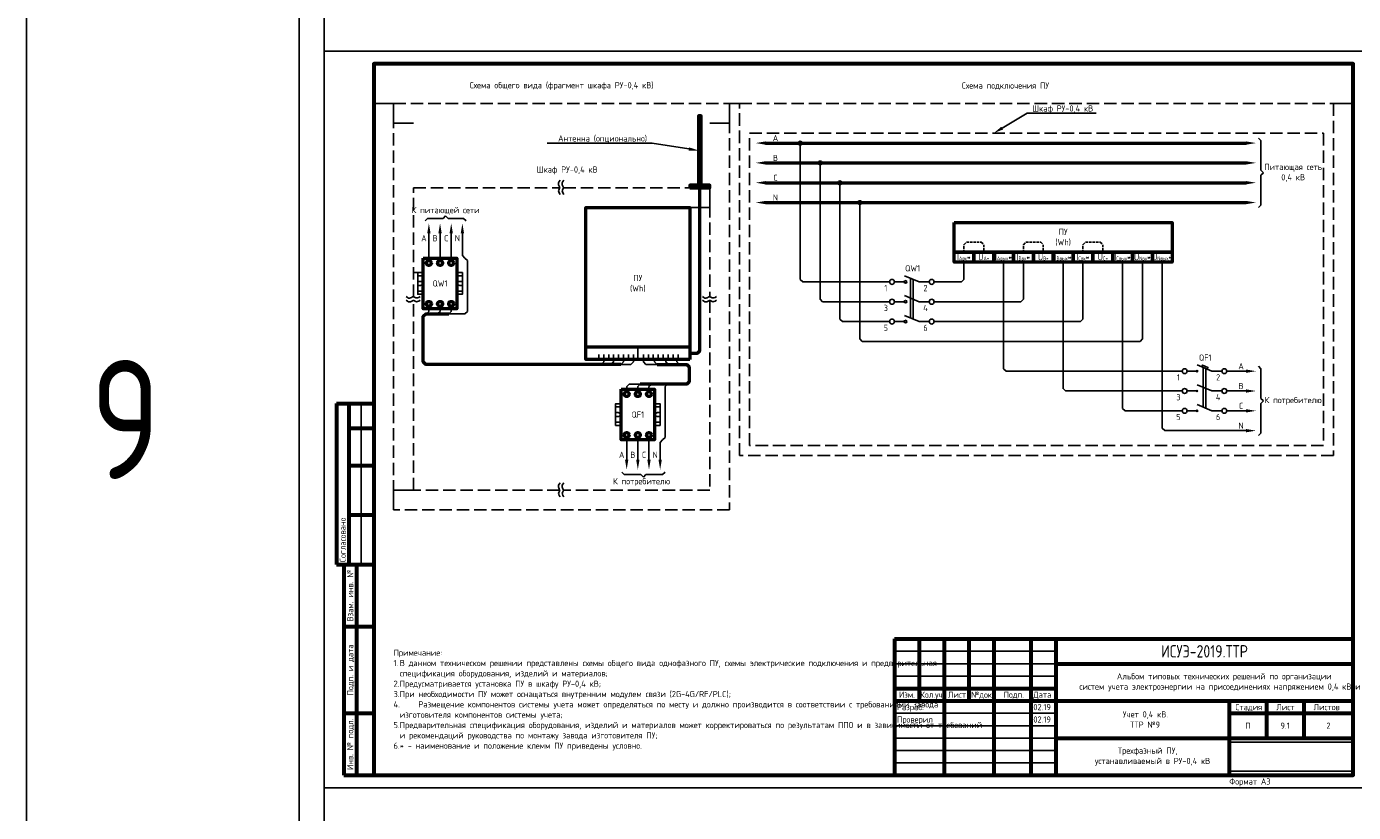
# Model space of a CAD drawing. Header units: millimetres. Extents: x -110 to 4101, y -10868 to 110.
# Tile 67 of 90: x -110 to 425, y -2853 to -2536. Entities that reach past the tile are written whole.
import ezdxf
from ezdxf import colors
from ezdxf.entities.mleader import LeaderData, LeaderLine
from ezdxf.enums import TextEntityAlignment as Align
from ezdxf.math import Vec2, Vec3

# ---------------------------------------------------------------- set-up
doc = ezdxf.new("R2010")
doc.units = ezdxf.units.MM
doc.linetypes.add('GOST2.303 4', pattern=[7, 5, -2, 0])
doc.layers.add('01.Вспомогательный_слой', color=1, linetype='Continuous', plot=False)
doc.layers.add('Формат', color=7, linetype='Continuous', lineweight=25)
doc.layers.add('Формат @ 1', color=7, linetype='Continuous', lineweight=25)
doc.styles.add('ЭП', font='GOST.TTF')
picture_1 = doc.add_image_def('image3.png', size_in_pixel=(587, 136))

# ---------------------------------------------------------------- blocks, each defined once
blk = doc.blocks.new('*U75')
at = {"layer": 'Формат', "color": 7, "linetype": 'Continuous', "lineweight": 60}
for p, q in [((-205, 150), (-190, 150)), ((-205, 150), (-205, 85)), ((-200, 150), (-200, 85)), ((-200, 140), (-190, 140)), ((-200, 125), (-190, 125)), ((-200, 105), (-190, 105)), ((-205, 85), (-197, 85)), ((-202, 85), (-190, 85)), ((-202, 85), (-202, 0)), ((-197, 85), (-197, 0)), ((-202, 60), (-190, 60)), ((20, 55), (205, 55)), ((20, 55), (20, 0)), ((30, 55), (30, 30)), ((40, 55), (40, 0)), ((50, 55), (50, 30)), ((60, 55), (60, 0)), ((75, 55), (75, 0)), ((85, 55), (85, 0)), ((85, 45), (205, 45)), ((20, 35), (85, 35)), ((20, 30), (205, 30)), ((155, 30), (155, 0)), ((170, 30), (170, 15)), ((185, 30), (185, 15)), ((-202, 25), (-190, 25)), ((155, 25), (205, 25)), ((85, 15), (205, 15)), ((-202, 0), (-190, 0))]:
    blk.add_line(p, q, dxfattribs=at)
at = {"layer": 'Формат', "color": 7, "linetype": 'Continuous', "lineweight": 25}
for p, q in [((-195, 150), (-195, 85)), ((20, 50), (85, 50)), ((20, 45), (85, 45)), ((20, 40), (85, 40)), ((20, 25), (85, 25)), ((20, 20), (85, 20)), ((20, 15), (85, 15)), ((20, 10), (85, 10)), ((20, 5), (85, 5))]:
    blk.add_line(p, q, dxfattribs=at)
blk.add_lwpolyline([(-210, -5), (210, -5), (210, 292), (-210, 292)], close=True, dxfattribs=at)
at = {"layer": 'Формат', "color": 7, "linetype": 'Continuous', "lineweight": 60}
blk.add_lwpolyline([(-190, 0), (205, 0), (205, 287), (-190, 287)], close=True, dxfattribs=at)
at = {"layer": 'Формат', "color": 7, "linetype": 'Continuous', "lineweight": 25, "style": 'ЭП'}
blk.add_text('Согласовано', height=2.5, rotation=90, dxfattribs=at).set_placement((-202.5, 86), align=Align.MIDDLE_LEFT)
for s, p in [('Взам. инв. №', (-199.5, 72.5)), ('Подп. и дата', (-199.5, 42.5)), ('Инв. № подл.', (-199.5, 12.5))]:
    blk.add_text(s, height=2.5, rotation=90, dxfattribs=at).set_placement(p, align=Align.MIDDLE_CENTER)
for s, p in [('Изм.', (21.81, 31.25)), ('Кол.уч.', (30.38, 31.25)), ('Лист', (41.54, 31.25)), ('№док.', (50.89, 31.24)), ('Подп.', (63.99, 31.25)), ('Дата', (75.95, 31.25)), ('Стадия', (157.47, 26.25)), ('Лист', (173.99, 26.25)), ('Листов', (188.99, 26.25))]:
    blk.add_text(s, height=2.5, dxfattribs=at).set_placement(p)
at = {"layer": 'Формат', "color": 7, "linetype": 'Continuous', "lineweight": 25, "style": 'ЭП', "flags": 8}
for tag, p in [('СОГЛ_ФИО_1', (-197.5, 106)), ('СОГЛ_ФИО_2', (-192.5, 106)), ('СОГЛ_ДОЛЖ_1', (-197.5, 86)), ('СОГЛ_ДОЛЖ_2', (-192.5, 86))]:
    blk.add_attdef(tag, text='', height=2.5, rotation=90, dxfattribs=at).set_placement(p, align=Align.MIDDLE_LEFT)
for tag, height, p in [('ОБОЗНАЧЕНИЕ', 5, (145, 50)), ('ОБЪЕКТ', 2.5, (145, 37.5)), ('НАИМЕНОВАНИЕ', 2.5, (120, 22.5)), ('Стадия', 2.5, (162.5, 20)), ('Лист', 2.5, (177.5, 20)), ('Листов', 2.5, (195, 20)), ('НАИМ_ИЗОБРАЖЕНИЙ', 2.5, (120, 7.5))]:
    blk.add_attdef(tag, text='', height=height, dxfattribs=at).set_placement(p, align=Align.MIDDLE_CENTER)
for tag, p in [('изм.№', (21, 37.5)), ('изм.уч.', (31, 37.5)), ('изм.лист', (41, 37.5)), ('изм.№_док.', (50.5, 37.5)), ('изм_дата', (76, 37.5)), ('Должн_1', (21, 27.5)), ('ФИО_1', (41, 27.5)), ('дата_1', (76, 27.5)), ('ДОЛЖН_2', (21, 22.5)), ('ФИО_2', (41, 22.5)), ('дата_2', (76, 22.5)), ('Должн_3', (21, 17.5)), ('ФИО_3', (41, 17.5)), ('дата_3', (76, 17.5)), ('ДОЛЖН_4', (21, 12.5)), ('ФИО_4', (41, 12.5)), ('дата_4', (76, 12.5)), ('ДОЛЖН_5', (21, 7.5)), ('ФИО_5', (41, 7.5)), ('дата_5', (76, 7.5)), ('ДОЛЖН_6', (21, 2.5)), ('ФИО_6', (41, 2.5)), ('дата_6', (76, 2.5)), ('ФОРМ.ЛИСТА', (155, -2.5))]:
    blk.add_attdef(tag, text='', height=2.5, dxfattribs=at).set_placement(p, align=Align.MIDDLE_LEFT)
blk.add_attdef('N_ИНВ', text='', height=2.5, rotation=90, dxfattribs=at).set_placement((-193.5, 12.5), align=Align.MIDDLE_CENTER)
at = {"ltscale": 0.2}
image = blk.add_image(picture_1, insert=(155, 1.71), size_in_units=(50, 11.58), dxfattribs=at)
image.dxf.flags = 7

msp = doc.modelspace()

# ---------------------------------------------------------------- hatches: boundary and pattern name
h = msp.add_hatch(color=256)
h.dxf.hatch_style = 1
edge = h.paths.add_edge_path()
edge.add_arc((202, -2583), 0.75, 0, 360)
h = msp.add_hatch(color=256)
h.dxf.hatch_style = 1
edge = h.paths.add_edge_path()
edge.add_arc((210, -2591), 0.75, 0, 360)
h = msp.add_hatch(color=256)
h.dxf.hatch_style = 1
edge = h.paths.add_edge_path()
edge.add_arc((218, -2599), 0.75, 0, 360)
h = msp.add_hatch(color=256)
h.dxf.hatch_style = 1
edge = h.paths.add_edge_path()
edge.add_arc((226, -2607), 0.75, 0, 360)

# ---------------------------------------------------------------- linework, layer by layer
for p, q in [((387.75, -2594), (388.75, -2595)), ((387.75, -2596), (388.75, -2595)), ((58, -2613.375), (59, -2612.375)), ((60, -2613.375), (59, -2612.375)), ((387.75, -2686), (388.75, -2687)), ((387.75, -2688), (388.75, -2687)), ((137.75, -2716.75), (138.75, -2717.75)), ((139.75, -2716.75), (138.75, -2717.75))]:
    msp.add_line(p, q)
at = {"ltscale": 0.2}
msp.add_lwpolyline([(-110, -10868), (2120, -10868), (2120, 110), (-110, 110)], close=True, dxfattribs=at)
at = {"lineweight": 50}
for points in [[(162, -2600), (162, -2572), (161, -2572), (161, -2600)], [(157.5, -2601), (165.5, -2601), (165.5, -2600), (157.5, -2600)], [(157.5, -2670.25), (115.5, -2670.25), (115.5, -2609), (157.5, -2609)], [(50, -2629.375), (63.5, -2629.375), (63.5, -2649.875), (50, -2649.875)], [(129.75, -2682.25), (143.25, -2682.25), (143.25, -2702.75), (129.75, -2702.75)]]:
    msp.add_lwpolyline(points, close=True, dxfattribs=at)
at = {"linetype": 'GOST2.303 4'}
msp.add_lwpolyline([(181.5, -2579), (413, -2579), (413, -2705), (181.5, -2705)], close=True, dxfattribs=at)
at = {"lineweight": 50}
for points in [[(188, -2583), (381.75, -2583)], [(188, -2591), (381.75, -2591)], [(188, -2599), (381.75, -2599)], [(157.5, -2667.75), (160.5, -2667.75), (161.5, -2666.75), (161.5, -2601)], [(188, -2607), (381.75, -2607)], [(129.704, -2672.25), (51, -2672.25), (50, -2671.25), (50, -2652.875), (51, -2651.875), (60.25, -2651.875)], [(115.5, -2665.25), (157.5, -2665.25)], [(144.25, -2672.25), (156.25, -2672.25), (157.25, -2673.25), (157.25, -2679.25), (156.25, -2680.25), (137.5, -2680.25)]]:
    msp.add_lwpolyline(points, dxfattribs=at)
for points in [[(202, -2583), (202, -2638), (203, -2639), (238, -2639)], [(386.75, -2581), (387.75, -2582), (387.75, -2594)], [(210, -2591), (210, -2646), (211, -2647), (238, -2647)], [(105.148, -2598.019), (104.739, -2598.559), (104.531, -2599.031), (104.481, -2599.443), (104.543, -2599.805), (104.672, -2600.124), (104.823, -2600.41), (104.952, -2600.67), (105.013, -2600.914), (104.977, -2601.15), (104.87, -2601.392), (104.736, -2601.651), (104.617, -2601.942), (104.556, -2602.278), (104.594, -2602.671), (104.775, -2603.134), (105.14, -2603.682)], [(106.648, -2598.019), (106.239, -2598.559), (106.031, -2599.031), (105.981, -2599.443), (106.043, -2599.805), (106.172, -2600.124), (106.323, -2600.41), (106.452, -2600.67), (106.513, -2600.914), (106.477, -2601.15), (106.37, -2601.392), (106.236, -2601.651), (106.117, -2601.942), (106.056, -2602.278), (106.094, -2602.671), (106.275, -2603.134), (106.64, -2603.682)], [(218, -2599), (218, -2654), (219, -2655), (238, -2655)], [(387.75, -2596), (387.75, -2608), (386.75, -2609)], [(226, -2607), (226, -2662), (227, -2663), (238, -2663)], [(58, -2613.375), (51.75, -2613.375), (50.75, -2614.375)], [(60, -2613.375), (66.25, -2613.375), (67.25, -2614.375)], [(56.75, -2629.375), (56.75, -2619.375)], [(61.25, -2629.375), (61.25, -2619.375)], [(67.75, -2649.875), (67.75, -2630.375), (66.75, -2629.375), (66.75, -2629.375), (65.75, -2628.375), (65.75, -2619.375)], [(238, -2663), (339, -2663), (340, -2662), (340, -2631)], [(256, -2639), (267, -2639), (268, -2638), (268, -2631)], [(256, -2647), (291, -2647), (292, -2646), (292, -2631)], [(256, -2655), (315, -2655), (316, -2654), (316, -2631)], [(284, -2631), (284, -2674), (285, -2675), (356, -2675)], [(356, -2683), (309, -2683), (308, -2682), (308, -2631)], [(356, -2691), (333, -2691), (332, -2690), (332, -2631)], [(381.75, -2699), (349, -2699), (348, -2698), (348, -2631)], [(50, -2635.25), (47.75, -2635.25), (47.75, -2644), (50, -2644)], [(50, -2636.5), (47.75, -2636.5), (47.75, -2642.75), (50, -2642.75)], [(63.5, -2635.25), (65.75, -2635.25), (65.75, -2644), (63.5, -2644)], [(63.5, -2636.5), (65.75, -2636.5), (65.75, -2642.75), (63.5, -2642.75)], [(48.812, -2638.812), (47.75, -2638.812)], [(48.812, -2640.438), (47.75, -2640.438)], [(64.688, -2638.812), (65.75, -2638.812)], [(64.688, -2640.438), (65.75, -2640.438)], [(43.019, -2644.885), (43.559, -2645.295), (44.031, -2645.502), (44.443, -2645.552), (44.805, -2645.491), (45.124, -2645.362), (45.41, -2645.21), (45.67, -2645.081), (45.914, -2645.02), (46.15, -2645.057), (46.392, -2645.163), (46.651, -2645.297), (46.942, -2645.416), (47.278, -2645.478), (47.671, -2645.439), (48.134, -2645.259), (48.682, -2644.893)], [(43.019, -2646.385), (43.559, -2646.795), (44.031, -2647.002), (44.443, -2647.052), (44.805, -2646.991), (45.124, -2646.862), (45.41, -2646.71), (45.67, -2646.581), (45.914, -2646.52), (46.15, -2646.557), (46.392, -2646.663), (46.651, -2646.797), (46.942, -2646.916), (47.278, -2646.978), (47.671, -2646.939), (48.134, -2646.759), (48.682, -2646.393)], [(162.519, -2644.885), (163.059, -2645.295), (163.531, -2645.502), (163.943, -2645.552), (164.305, -2645.491), (164.624, -2645.362), (164.91, -2645.21), (165.17, -2645.081), (165.414, -2645.02), (165.65, -2645.057), (165.892, -2645.163), (166.151, -2645.297), (166.442, -2645.416), (166.778, -2645.478), (167.171, -2645.439), (167.634, -2645.259), (168.182, -2644.893)], [(162.519, -2646.385), (163.059, -2646.795), (163.531, -2647.002), (163.943, -2647.052), (164.305, -2646.991), (164.624, -2646.862), (164.91, -2646.71), (165.17, -2646.581), (165.414, -2646.52), (165.65, -2646.557), (165.892, -2646.663), (166.151, -2646.797), (166.442, -2646.916), (166.778, -2646.978), (167.171, -2646.939), (167.634, -2646.759), (168.182, -2646.393)], [(115.5, -2665.25), (115.5, -2670.25)], [(361.646, -2674.646), (362.354, -2675.354)], [(361.646, -2675.354), (362.354, -2674.646)], [(374, -2675), (381.75, -2675)], [(386.75, -2673), (387.75, -2674), (387.75, -2686)], [(147.5, -2682.25), (147.5, -2701.75), (146.5, -2702.75), (146.5, -2702.75), (145.5, -2703.75), (145.5, -2710.75)], [(361.646, -2682.646), (362.354, -2683.354)], [(361.646, -2683.354), (362.354, -2682.646)], [(381.75, -2683), (374, -2683)], [(129.75, -2688.125), (127.5, -2688.125), (127.5, -2696.875), (129.75, -2696.875)], [(129.75, -2689.375), (127.5, -2689.375), (127.5, -2695.625), (129.75, -2695.625)], [(143.25, -2688.125), (145.5, -2688.125), (145.5, -2696.875), (143.25, -2696.875)], [(143.25, -2689.375), (145.5, -2689.375), (145.5, -2695.625), (143.25, -2695.625)], [(361.646, -2690.646), (362.354, -2691.354)], [(361.646, -2691.354), (362.354, -2690.646)], [(381.75, -2691), (374, -2691)], [(387.75, -2688), (387.75, -2700), (386.75, -2701)], [(128.562, -2691.687), (127.5, -2691.687)], [(128.562, -2693.312), (127.5, -2693.312)], [(144.438, -2691.687), (145.5, -2691.687)], [(144.438, -2693.312), (145.5, -2693.312)], [(132, -2702.75), (132, -2710.75)], [(136.5, -2702.75), (136.5, -2710.75)], [(141, -2702.75), (141, -2710.75)], [(137.75, -2716.75), (131, -2716.75), (130, -2715.75)], [(147.5, -2715.75), (146.5, -2716.75), (139.75, -2716.75)], [(105.148, -2720.019), (104.739, -2720.559), (104.531, -2721.031), (104.481, -2721.443), (104.543, -2721.805), (104.672, -2722.124), (104.823, -2722.41), (104.952, -2722.67), (105.013, -2722.914), (104.977, -2723.15), (104.87, -2723.392), (104.736, -2723.651), (104.617, -2723.942), (104.556, -2724.278), (104.594, -2724.671), (104.775, -2725.134), (105.14, -2725.682)], [(106.648, -2720.019), (106.239, -2720.559), (106.031, -2721.031), (105.981, -2721.443), (106.043, -2721.805), (106.172, -2722.124), (106.323, -2722.41), (106.452, -2722.67), (106.513, -2722.914), (106.477, -2723.15), (106.37, -2723.392), (106.236, -2723.651), (106.117, -2723.942), (106.056, -2724.278), (106.094, -2724.671), (106.275, -2725.134), (106.64, -2725.682)]]:
    msp.add_lwpolyline(points)
at = {"linetype": 'GOST2.303 4'}
for points in [[(46, -2645.033), (46, -2601), (105, -2601)], [(106.5, -2601), (165.5, -2601), (165.5, -2645.033)], [(105, -2723), (46, -2723), (46, -2646.533)], [(165.5, -2646.533), (165.5, -2723), (106.5, -2723)]]:
    msp.add_lwpolyline(points, dxfattribs=at)
at = {"lineweight": 50, "ltscale": 2}
for points in [[(264, -2615), (352, -2615), (352, -2627), (264, -2627)], [(264, -2615), (352, -2615), (352, -2631), (264, -2631)], [(264, -2627), (272, -2627), (272, -2631), (264, -2631)], [(272, -2627), (280, -2627), (280, -2631), (272, -2631)], [(280, -2627), (288, -2627), (288, -2631), (280, -2631)], [(288, -2627), (296, -2627), (296, -2631), (288, -2631)], [(296, -2627), (304, -2627), (304, -2631), (296, -2631)], [(304, -2627), (312, -2627), (312, -2631), (304, -2631)], [(312, -2627), (320, -2627), (320, -2631), (312, -2631)], [(320, -2627), (328, -2627), (328, -2631), (320, -2631)], [(328, -2627), (336, -2627), (336, -2631), (328, -2631)], [(336, -2627), (344, -2627), (344, -2631), (336, -2631)], [(344, -2627), (352, -2627), (352, -2631), (344, -2631)]]:
    msp.add_lwpolyline(points, close=True, dxfattribs=at)
at = {"ltscale": 0.2}
for points in [[(52.25, -2619.375), (52.25, -2629.375)], [(244, -2638.5), (244, -2639.5)], [(244, -2646.5), (244, -2647.5)], [(52.25, -2649.875), (52.25, -2650.875), (51.25, -2651.875), (51.25, -2651.875)], [(56.75, -2649.875), (56.75, -2650.875), (55.75, -2651.875), (55.75, -2651.875)], [(67.75, -2649.875), (67.75, -2650.875), (66.75, -2651.875), (60.25, -2651.875)], [(61.25, -2649.875), (61.25, -2650.875), (60.25, -2651.875), (60.25, -2651.875)], [(244, -2654.5), (244, -2655.5)], [(122.75, -2670.25), (122.75, -2671.25), (121.75, -2672.25), (121.75, -2672.25)], [(126.75, -2670.25), (126.75, -2671.25), (125.75, -2672.25), (125.75, -2672.25)], [(134.704, -2670.25), (134.704, -2671.25), (133.704, -2672.25), (129.204, -2672.25)], [(130.704, -2670.25), (130.704, -2671.25), (129.704, -2672.25), (129.704, -2672.25)], [(138.75, -2670.25), (138.75, -2671.25), (139.75, -2672.25), (144.25, -2672.25)], [(143.25, -2670.25), (143.25, -2671.25), (144.25, -2672.25), (144.25, -2672.25)], [(147.75, -2670.25), (147.75, -2671.25), (148.75, -2672.25), (148.75, -2672.25)], [(152.25, -2670.25), (152.25, -2671.25), (153.25, -2672.25), (153.25, -2672.25)], [(132, -2682.25), (132, -2681.25), (133, -2680.25), (133, -2680.25)], [(133, -2680.25), (137.5, -2680.25)], [(136.5, -2682.25), (136.5, -2681.25), (137.5, -2680.25), (137.5, -2680.25)], [(141, -2682.25), (141, -2681.25), (142, -2680.25), (142, -2680.25)], [(147.5, -2682.25), (147.5, -2681.25), (148.5, -2680.25), (148.5, -2680.25)]]:
    msp.add_lwpolyline(points, dxfattribs=at)
at = {"linetype": 'GOST2.303 4', "ltscale": 0.2}
for points in [[(268, -2627), (268, -2624), (269, -2623), (275, -2623), (276, -2624), (276, -2627)], [(292, -2627), (292, -2624), (293, -2623), (299, -2623), (300, -2624), (300, -2627)], [(316, -2627), (316, -2624), (317, -2623), (323, -2623), (324, -2624), (324, -2627)]]:
    msp.add_lwpolyline(points, dxfattribs=at)
at = {"ltscale": 2}
for points in [[(244, -2636.515), (250, -2639)], [(246.5, -2637.55), (246.5, -2653.55)], [(240, -2639), (244, -2639)], [(247.5, -2637.964), (247.5, -2653.964)], [(254, -2639), (250, -2639)], [(240, -2647), (244, -2647)], [(244, -2644.515), (250, -2647)], [(254, -2647), (250, -2647)], [(244, -2652.515), (250, -2655)], [(240, -2655), (244, -2655)], [(254, -2655), (250, -2655)], [(358, -2675), (362, -2675)], [(362, -2672.515), (368, -2675)], [(364.5, -2673.55), (364.5, -2689.55)], [(365.5, -2673.964), (365.5, -2689.964)], [(372, -2675), (368, -2675)], [(362, -2680.515), (368, -2683)], [(358, -2683), (362, -2683)], [(372, -2683), (368, -2683)], [(358, -2691), (362, -2691)], [(362, -2688.515), (368, -2691)], [(372, -2691), (368, -2691)]]:
    msp.add_lwpolyline(points, dxfattribs=at)
msp.add_lwpolyline([(363.891, -2673.298), (366.109, -2674.217), (366.415, -2673.477), (364.197, -2672.559)], close=True, dxfattribs=at)
for centre, radius in [((202, -2583), 0.75), ((210, -2591), 0.75), ((218, -2599), 0.75), ((226, -2607), 0.75), ((239, -2639), 1), ((255, -2639), 1), ((239, -2647), 1), ((255, -2647), 1), ((239, -2655), 1), ((255, -2655), 1), ((357, -2675), 1), ((373, -2675), 1), ((357, -2683), 1), ((373, -2683), 1), ((357, -2691), 1), ((373, -2691), 1)]:
    msp.add_circle(centre, radius, dxfattribs=at)
at = {"lineweight": 50}
for centre in [(52.25, -2631.375), (56.75, -2631.375), (61.25, -2631.375), (52.25, -2647.875), (56.75, -2647.875), (61.25, -2647.875), (132, -2684.25), (136.5, -2684.25), (141, -2684.25), (132, -2700.75), (136.5, -2700.75), (141, -2700.75)]:
    msp.add_circle(centre, 1, dxfattribs=at)
at = {"ltscale": 0.2}
for centre in [(244.5, -2639), (244.5, -2647), (244.5, -2655)]:
    msp.add_circle(centre, 0.5, dxfattribs=at)
for centre, start, end in [((48.812, -2639.625), 270, 90), ((64.688, -2639.625), 90, 270), ((128.562, -2692.5), 270, 90), ((144.438, -2692.5), 90, 270)]:
    msp.add_arc(centre, 0.812, start, end)
for points in [[(188, -2582.333), (188, -2583.667), (184, -2583)], [(381.75, -2582.333), (381.75, -2583.667), (385.75, -2583)], [(188, -2590.333), (188, -2591.667), (184, -2591)], [(381.75, -2590.333), (381.75, -2591.667), (385.75, -2591)], [(188, -2598.333), (188, -2599.667), (184, -2599)], [(381.75, -2598.333), (381.75, -2599.667), (385.75, -2599)], [(188, -2606.333), (188, -2607.667), (184, -2607)], [(381.75, -2606.333), (381.75, -2607.667), (385.75, -2607)], [(51.583, -2619.375), (52.917, -2619.375), (52.25, -2615.375)], [(56.083, -2619.375), (57.417, -2619.375), (56.75, -2615.375)], [(60.583, -2619.375), (61.917, -2619.375), (61.25, -2615.375)], [(65.083, -2619.375), (66.417, -2619.375), (65.75, -2615.375)], [(381.75, -2674.333), (381.75, -2675.667), (385.75, -2675)], [(381.75, -2682.333), (381.75, -2683.667), (385.75, -2683)], [(381.75, -2690.333), (381.75, -2691.667), (385.75, -2691)], [(381.75, -2698.333), (381.75, -2699.667), (385.75, -2699)], [(131.333, -2710.75), (132.667, -2710.75), (132, -2714.75)], [(135.833, -2710.75), (137.167, -2710.75), (136.5, -2714.75)], [(140.333, -2710.75), (141.667, -2710.75), (141, -2714.75)], [(144.833, -2710.75), (146.167, -2710.75), (145.5, -2714.75)]]:
    msp.add_solid(points)
at = {"layer": '01.Вспомогательный_слой', "ltscale": 0.2}
msp.add_lwpolyline([(0, 0), (2040, 0), (2040, -10788), (0, -10788)], close=True, dxfattribs=at)
at = {"layer": '01.Вспомогательный_слой'}
for points in [[(10, -2526), (10, -2546)], [(30, -2551), (30, -2567), (38, -2567)], [(425, -2551), (425, -2567), (417, -2567)], [(38, -2567), (38, -2575), (46, -2575)], [(173.5, -2567), (173.5, -2575), (165.5, -2575)], [(173.5, -2567), (177.5, -2567)], [(165.5, -2601), (165.5, -2609), (157.5, -2609)], [(136.5, -2670.25), (136.5, -2665.25)], [(38, -2731), (38, -2723), (46, -2723)], [(10, -2843), (10, -2863)]]:
    msp.add_lwpolyline(points, dxfattribs=at)
at = {"layer": '01.Вспомогательный_слой', "linetype": 'GOST2.303 4'}
for points in [[(38, -2567), (173.5, -2567), (173.5, -2731), (38, -2731)], [(177.5, -2567), (417, -2567), (417, -2709), (177.5, -2709)]]:
    msp.add_lwpolyline(points, close=True, dxfattribs=at)
at = {"layer": '01.Вспомогательный_слой', "ltscale": 0.2}
for points in [[(47.75, -2635.25), (46, -2635.25)], [(122.75, -2670.25), (120.75, -2670.25), (120.75, -2668.25)], [(124.75, -2670.25), (122.75, -2670.25), (122.75, -2668.25)], [(124.75, -2670.25), (122.75, -2670.25), (122.75, -2668.25)], [(126.75, -2670.25), (124.75, -2670.25), (124.75, -2668.25)], [(128.75, -2670.25), (126.75, -2670.25), (126.75, -2668.25)], [(130.75, -2670.25), (128.75, -2670.25), (128.75, -2668.25)], [(132.75, -2670.25), (130.75, -2670.25), (130.75, -2668.25)], [(134.75, -2670.25), (132.75, -2670.25), (132.75, -2668.25)], [(136.75, -2670.25), (134.75, -2670.25), (134.75, -2668.25)], [(136.75, -2670.25), (138.75, -2670.25), (138.75, -2668.25)], [(138.75, -2670.25), (140.75, -2670.25), (140.75, -2668.25)], [(140.75, -2670.25), (142.75, -2670.25), (142.75, -2668.25)], [(142.75, -2670.25), (144.75, -2670.25), (144.75, -2668.25)], [(144.75, -2670.25), (146.75, -2670.25), (146.75, -2668.25)], [(146.75, -2670.25), (148.75, -2670.25), (148.75, -2668.25)], [(148.75, -2670.25), (150.75, -2670.25), (150.75, -2668.25)], [(150.75, -2670.25), (152.75, -2670.25), (152.75, -2668.25)], [(134.25, -2670.25), (138.75, -2670.25)]]:
    msp.add_lwpolyline(points, dxfattribs=at)

# ---------------------------------------------------------------- block references
at = {"layer": 'Формат @ 1', "color": 0, "ltscale": 0.7}
ref = msp.add_blockref('*U75', (220, -2838), dxfattribs=at)
ref.add_attrib('ОБОЗНАЧЕНИЕ', 'ИСУЭ-2019.ТТР', dxfattribs={"layer": 'Формат', "color": 7, "linetype": 'Continuous', "lineweight": 25, "height": 5, "style": 'ЭП', "flags": 8}).set_placement((365, -2788), align=Align.MIDDLE_CENTER)
ref.add_attrib('Стадия', 'П', dxfattribs={"layer": 'Формат', "color": 7, "linetype": 'Continuous', "lineweight": 25, "height": 2.5, "style": 'ЭП', "flags": 8}).set_placement((382.5, -2818), align=Align.MIDDLE_CENTER)
ref.add_attrib('Лист', '9.1', dxfattribs={"layer": 'Формат', "color": 7, "linetype": 'Continuous', "lineweight": 25, "height": 2.5, "style": 'ЭП', "flags": 8}).set_placement((397.5, -2818), align=Align.MIDDLE_CENTER)
ref.add_attrib('Листов', '2', dxfattribs={"layer": 'Формат', "color": 7, "linetype": 'Continuous', "lineweight": 25, "height": 2.5, "style": 'ЭП', "flags": 8}).set_placement((415, -2818), align=Align.MIDDLE_CENTER)
ref.add_attrib('ОБЪЕКТ_001', 'Альбом типовых технических решений по организации', (329.689, -2799.31), dxfattribs={"layer": 'Формат', "color": 7, "linetype": 'Continuous', "lineweight": 25, "height": 2.5, "style": 'ЭП', "flags": 8})
ref.add_attrib('НАИМЕНОВАНИЕ_001', 'Учет 0,4 кВ.', (332.054, -2814.667), dxfattribs={"layer": 'Формат', "color": 7, "linetype": 'Continuous', "lineweight": 25, "height": 2.5, "style": 'ЭП', "flags": 8})
ref.add_attrib('НАИМ_ИЗОБРАЖЕНИЙ_001', 'Трехфазный ПУ,', (330.045, -2829.31), dxfattribs={"layer": 'Формат', "color": 7, "linetype": 'Continuous', "lineweight": 25, "height": 2.5, "style": 'ЭП', "flags": 8})
ref.add_attrib('Должн_1', 'Разраб.', dxfattribs={"layer": 'Формат', "color": 7, "linetype": 'Continuous', "lineweight": 25, "height": 2.5, "style": 'ЭП', "flags": 8}).set_placement((241, -2810.5), align=Align.MIDDLE_LEFT)
ref.add_attrib('ДОЛЖН_2', 'Проверил', dxfattribs={"layer": 'Формат', "color": 7, "linetype": 'Continuous', "lineweight": 25, "height": 2.5, "style": 'ЭП', "flags": 8}).set_placement((241, -2815.5), align=Align.MIDDLE_LEFT)
ref.add_attrib('дата_1', '02.19', dxfattribs={"layer": 'Формат', "color": 7, "linetype": 'Continuous', "lineweight": 25, "height": 2.5, "style": 'ЭП', "flags": 8}).set_placement((296, -2810.5), align=Align.MIDDLE_LEFT)
ref.add_attrib('дата_2', '02.19', dxfattribs={"layer": 'Формат', "color": 7, "linetype": 'Continuous', "lineweight": 25, "height": 2.5, "style": 'ЭП', "flags": 8}).set_placement((296, -2815.5), align=Align.MIDDLE_LEFT)
ref.add_attrib('ФОРМ.ЛИСТА', 'Формат А3', dxfattribs={"layer": 'Формат', "color": 7, "linetype": 'Continuous', "lineweight": 25, "height": 2.5, "style": 'ЭП', "flags": 8}).set_placement((375, -2840.5), align=Align.MIDDLE_LEFT)
ref.add_attrib('ОБЪЕКТ_002', 'систем учета электроэнергии на присоединениях напряжением 0,4 кВ и выше', (314.554, -2803.477), dxfattribs={"layer": 'Формат', "color": 7, "linetype": 'Continuous', "lineweight": 25, "height": 2.5, "style": 'ЭП'})
ref.add_attrib('НАИМЕНОВАНИЕ_002', 'ТТР №9', (335, -2818.833), dxfattribs={"layer": 'Формат', "color": 7, "linetype": 'Continuous', "lineweight": 25, "height": 2.5, "style": 'ЭП'})
ref.add_attrib('НАИМ_ИЗОБРАЖЕНИЙ_002', 'устанавливаемый в РУ-0,4 кВ', (320.803, -2833.477), dxfattribs={"layer": 'Формат', "color": 7, "linetype": 'Continuous', "lineweight": 25, "height": 2.5, "style": 'ЭП'})

# ---------------------------------------------------------------- texts
at = {"char_height": 2.5, "style": 'ЭП'}
for s, insert, width, attachment_point in [('Схема общего вида (фрагмент шкафа РУ-0,4 кВ)', (105.75, -2560), 115.40156, 5), ('Схема подключения ПУ', (284.75, -2560), 64.53147, 5), ('A', (192, -2581), 4, 5), ('B', (192, -2589), 4, 5), ('Питающая сеть ^J0,4 кВ', (400.75, -2595), 24, 5), ('Шкаф РУ-0,4 кВ', (108, -2594), 115, 5), ('C', (192, -2597), 4, 5), ('N', (192, -2605), 4, 5), ('К питающей сети', (59, -2610.375), 24, 5), ('A', (50.25, -2621.375), 4, 5), ('B', (54.75, -2621.375), 4, 5), ('C', (59.25, -2621.375), 4, 5), ('N', (63.75, -2621.375), 4, 5), ('ПУ \\P(Wh)', (308, -2621), 88, 5), ('QW1', (247.306, -2633.518), 10, 5), ('I{\\H0.6x;Aвх}*', (268, -2629), 8, 5), ('U{\\H0.6x;A*}', (276, -2629), 8, 5), ('I{\\H0.6x;Aвых\\H1.6667x;*}', (284, -2629), 8, 5), ('I{\\H0.6x;Bвх}*', (292, -2629), 8, 5), ('U{\\H0.6x;B*}', (300, -2629), 8, 5), ('I{\\H0.6x;Bвых\\H1.6667x;*}', (308, -2629), 8, 5), ('I{\\H0.6x;Cвх}*', (316, -2629), 8, 5), ('U{\\H0.6x;C*}', (324, -2629), 8, 5), ('I{\\H0.6x;Cвых\\H1.6667x;*}', (332, -2629), 8, 5), ('U{\\H0.6x;Nвх}*', (340, -2629), 8, 5), ('U{\\H0.6x;Nвых}*', (348, -2629), 8, 5), ('ПУ \\P(Wh)', (136.5, -2639.625), 42, 5), ('QW1', (56.75, -2639.625), 13.5, 5), ('1', (236.5, -2641.5), 5, 5), ('2', (252.5, -2641.5), 5, 5), ('3', (236.5, -2649.5), 5, 5), ('4', (252.5, -2649.5), 5, 5), ('5', (236.5, -2657.5), 5, 5), ('6', (252.5, -2657.5), 5, 5), ('QF1', (365.306, -2669.518), 10, 5), ('A', (379.75, -2673), 4, 5), ('1', (354.5, -2677.5), 5, 5), ('2', (370.5, -2677.5), 5, 5), ('B', (379.75, -2681), 4, 5), ('3', (354.5, -2685.5), 5, 5), ('4', (370.5, -2685.5), 5, 5), ('К потребителю', (400.75, -2687), 24, 5), ('QF1', (136.5, -2692.5), 13.5, 5), ('C', (379.75, -2689), 4, 5), ('5', (354.5, -2693.5), 5, 5), ('6', (370.5, -2693.5), 5, 5), ('N', (379.75, -2697), 4, 5), ('A', (130, -2708.75), 4, 5), ('B', (134.5, -2708.75), 4, 5), ('C', (139, -2708.75), 4, 5), ('N', (143.5, -2708.75), 4, 5), ('К потребителю', (138, -2719.75), 24, 5), ('Примечание:\\P\\pi-2.5,l2.5,t2.5;1.^IВ данном техническом решении представлены схемы общего вида однофазного ПУ, схемы электрические подключения и предварительная спецификация оборудования, изделий и материалов;\\P2.^IПредусматривается установка ПУ в шкафу РУ-0,4 кВ;\\P3.^IПри необходимости ПУ может оснащаться внутренним модулем связи ({\\C0;2G-4G/RF/PLC});\\P4.^IРазмещение компонентов системы учета может определяться по месту и должно производится в соответствии с требованиями завода изготовителя компонентов системы учета;\\P5.^IПредварительная спецификация оборудования, изделий и материалов может корректироваться по результатам ППО и в зависимости от требований и рекомендаций руководства по монтажу завода изготовителя ПУ;\\P6.^I* - наименование и положение клемм ПУ приведены условно.', (38, -2828), 198, 7)]:
    msp.add_mtext(s, dxfattribs=dict(at, insert=insert, width=width, attachment_point=attachment_point))
at = {"color": 3, "insert": (-70, -2694.5), "char_height": 48, "width": 8, "attachment_point": 5, "style": 'ЭП'}
msp.add_mtext('9', dxfattribs=at)

# ---------------------------------------------------------------- leaders
ml = msp.add_multileader_mtext('Standard')
ml.set_content('Шкаф РУ-0,4 кВ', color=256, style='ЭП')
ml.set_leader_properties()
ml.build(insert=Vec2(0, 0))
ml.multileader.update_dxf_attribs({"text_left_attachment_type": 5, "text_right_attachment_type": 5, "dogleg_length": 0})
ctx = ml.context
ctx.base_point, ctx.char_height, ctx.plane_origin = Vec3(293.522, -2571), 2.5, Vec3(292.75, -2587)
ctx.left_attachment, ctx.right_attachment = 5, 5
notes = []
notes.append((ctx, [(0, (1, 1, 0), (293.522, -2571), (1, 0), 0, [(0, [(280, -2579)], 0, [])])]))
ctx.mtext.insert, ctx.mtext.flow_direction = Vec3(295.522, -2567.788), 5
ml = msp.add_multileader_mtext('Standard')
ml.set_content('{\\C256;Антенна (опционально)}', color=250, style='ЭП')
ml.set_leader_properties()
ml.build(insert=Vec2(0, 0))
ml.multileader.update_dxf_attribs({"text_left_attachment_type": 5, "text_right_attachment_type": 5, "dogleg_length": 0})
ctx = ml.context
ctx.base_point, ctx.char_height, ctx.plane_origin = Vec3(109.292, -2583.063), 2.5, Vec3(77.74, -2581.336)
ctx.left_attachment, ctx.right_attachment, ctx.text_align_type = 5, 5, 2
notes.append((ctx, [(1, (1, 1, 0), (142.221, -2583.063), (-1, 0), 0, [(1, [(161, -2586)], 0, [])])]))
ctx.mtext.insert, ctx.mtext.alignment, ctx.mtext.flow_direction = Vec3(140.221, -2579.885), 3, 5
for ctx, leaders in notes:
    for number, flags, end, landing, length, lines in leaders:
        leader = LeaderData()
        leader.index, (leader.has_last_leader_line, leader.has_dogleg_vector, leader.attachment_direction) = number, flags
        leader.last_leader_point, leader.dogleg_vector, leader.dogleg_length = Vec3(end), Vec3(landing), length
        for number, points, colour, breaks in lines:
            line = LeaderLine()
            line.index, line.vertices, line.color, line.breaks = number, Vec3.list(points), colors.encode_raw_color(colour), breaks
            leader.lines.append(line)
        ctx.leaders.append(leader)

doc.saveas('drawing.dxf')
